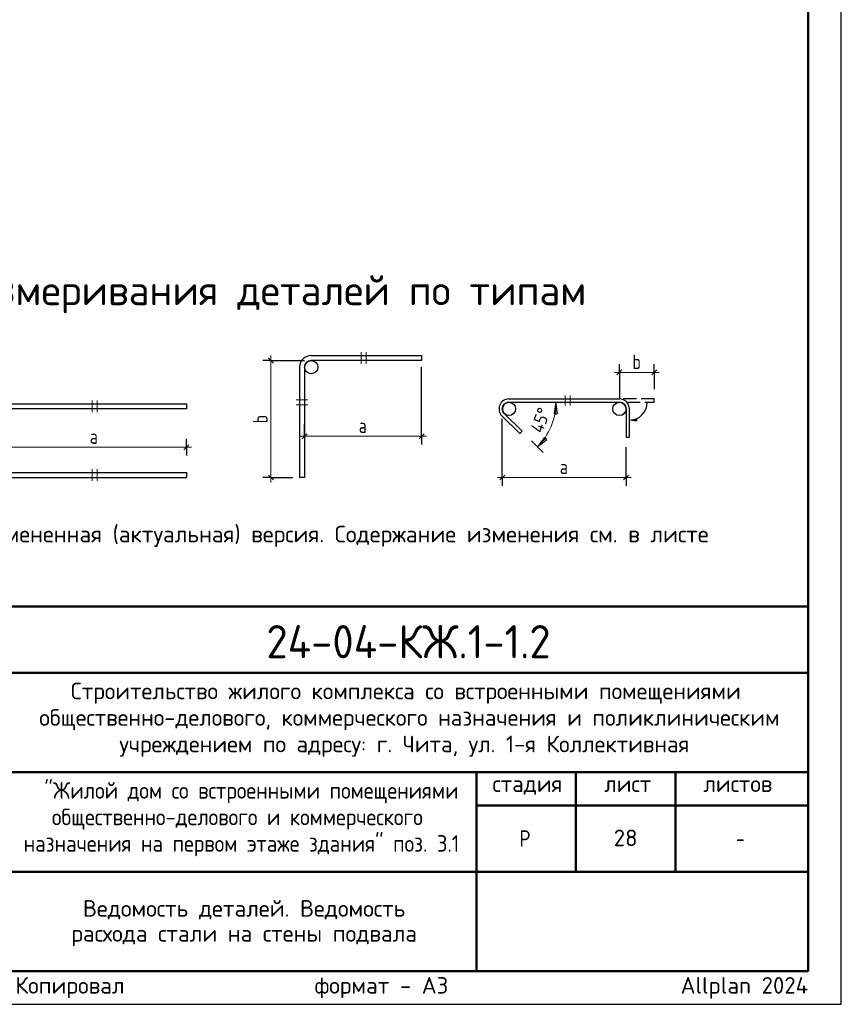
# Model space of a CAD drawing. Header units: millimetres. Extents: x 0 to 42000, y 0 to 29700.
# Tile 5 of 6: x 29617 to 42000, y 0 to 14850. Entities that reach past the tile are written whole.
import ezdxf

# ---------------------------------------------------------------- set-up
doc = ezdxf.new("R2010")
doc.units = ezdxf.units.MM
doc.linetypes.add('______2', pattern=[270, 200, -70])
doc.layers.add('Standard', color=7, linetype='Continuous', lineweight=25)
doc.layers.add('Надписи', color=7, linetype='Continuous', lineweight=25)
doc.styles.add('ISOCPEUR', font='txt')

msp = doc.modelspace()

# ---------------------------------------------------------------- hatches: boundary and pattern name
at = {"layer": 'Standard', "linetype": 'Continuous', "lineweight": -3, "transparency": 33554687}
msp.add_hatch(color=7, dxfattribs=at).paths.add_polyline_path([(38911, 8796), (38806, 8811), (38911, 8826)], flags=16)

# ---------------------------------------------------------------- linework, layer by layer
at = {"layer": 'Standard', "color": 7, "linetype": 'Continuous', "lineweight": 13, "transparency": 33554687}
for p, q in [((34763, 9835), (34763, 9660)), ((34838, 9660), (34838, 9835)), ((33404, 9710), (33404, 9785)), ((38656, 9530), (38581, 9530)), ((38656, 9530), (39182, 9530)), ((39182, 9530), (39257, 9530)), ((30708, 9107), (30708, 8932)), ((30783, 8932), (30783, 9107)), ((33786, 9116), (33961, 9116)), ((37699, 9080), (37574, 9080)), ((37699, 9080), (37674, 8905)), ((37724, 8905), (37699, 9080)), ((37699, 9080), (37699, 8893)), ((37699, 9080), (37699, 9080)), ((37699, 9080), (37824, 9080)), ((37837, 9030), (37837, 9180)), ((37912, 9180), (37912, 9030)), ((33961, 9041), (33786, 9041)), ((37674, 8905), (37724, 8905)), ((33911, 8567), (33836, 8567)), ((33911, 8567), (35675, 8567)), ((35675, 8567), (35750, 8567)), ((37421, 8409), (37333, 8498)), ((37421, 8409), (37527, 8551)), ((37421, 8409), (37554, 8542)), ((37562, 8515), (37421, 8409)), ((37527, 8551), (37562, 8515)), ((29349, 8403), (32130, 8403)), ((32130, 8403), (32205, 8403)), ((37421, 8409), (37421, 8409)), ((37421, 8409), (37509, 8321)), ((30708, 8071), (30708, 7896)), ((30783, 7896), (30783, 8071)), ((33404, 7946), (33404, 7871)), ((36891, 7946), (36816, 7946)), ((36891, 7946), (38756, 7946)), ((38756, 7946), (38831, 7946))]:
    msp.add_line(p, q, dxfattribs=at)
at = {"layer": 'Standard', "color": 253, "linetype": 'Continuous', "lineweight": -3, "true_color": 0xa0a0a0, "transparency": 33554687}
for p, q in [((33404, 9710), (33279, 9710)), ((33404, 9710), (33529, 9710)), ((38656, 9530), (38656, 9655)), ((39182, 9530), (39182, 9655)), ((35675, 8567), (35675, 9610)), ((38656, 9530), (38656, 9405)), ((38656, 9530), (38656, 9130)), ((39182, 9530), (39182, 9405)), ((39182, 9530), (39182, 9280)), ((36891, 7946), (36891, 8830)), ((33911, 8567), (33911, 8751)), ((33911, 8567), (33911, 8692)), ((35675, 8567), (35675, 8692)), ((32130, 8403), (32130, 8528)), ((33911, 8567), (33911, 8442)), ((35675, 8567), (35675, 8442)), ((32130, 8403), (32130, 8278)), ((38756, 7946), (38756, 8404)), ((36891, 7946), (36891, 8071)), ((38756, 7946), (38756, 8071)), ((33404, 7946), (33279, 7946)), ((33404, 7946), (33529, 7946)), ((33404, 7946), (33736, 7946)), ((36891, 7946), (36891, 7821)), ((38756, 7946), (38756, 7821))]:
    msp.add_line(p, q, dxfattribs=at)
at = {"layer": 'Standard', "color": 7, "linetype": 'Continuous', "lineweight": 25, "transparency": 33554687}
for p, q in [((33367, 9747), (33442, 9672)), ((33836, 9610), (33836, 7946)), ((33911, 9610), (33911, 7946)), ((38619, 9493), (38694, 9568)), ((39145, 9493), (39220, 9568)), ((36991, 9130), (38656, 9130)), ((36991, 9080), (38656, 9080)), ((33874, 8529), (33949, 8604)), ((35638, 8529), (35713, 8604)), ((32093, 8365), (32168, 8440)), ((29449, 8021), (32130, 8021)), ((32130, 8021), (32130, 7946)), ((29449, 7946), (32130, 7946)), ((33367, 7983), (33442, 7908)), ((33911, 7946), (33836, 7946)), ((36854, 7908), (36929, 7983)), ((38719, 7908), (38794, 7983)), ((41500, 500), (41500, 6000)), ((23000, 500), (41500, 500)), ((23000, 500), (41500, 500)), ((23000, 500), (41500, 500))]:
    msp.add_line(p, q, dxfattribs=at)
at = {"layer": 'Standard', "color": 7, "linetype": '______2', "lineweight": 25, "transparency": 33554687}
for p, q in [((39182, 9130), (38656, 9130)), ((38768, 9080), (39182, 9080)), ((39182, 9080), (39182, 9130))]:
    msp.add_line(p, q, dxfattribs=at)
at = {"layer": 'Standard', "color": 251, "linetype": 'Continuous', "lineweight": -3, "true_color": 0x656565, "transparency": 33554687}
for p, q in [((38806, 8811), (38911, 8826)), ((38806, 8811), (38806, 8811)), ((38806, 8811), (38806, 8811)), ((38806, 8811), (38806, 8811)), ((38911, 8796), (38806, 8811)), ((38911, 8826), (38911, 8796)), ((38911, 8811), (38919, 8811))]:
    msp.add_line(p, q, dxfattribs=at)
at = {"layer": 'Standard', "color": 7, "linetype": 'Continuous', "lineweight": 50, "transparency": 33554687}
for p, q in [((23000, 6000), (41500, 6000)), ((29500, 5000), (41500, 5000)), ((29500, 3500), (41500, 3500)), ((36500, 2000), (36500, 3500)), ((38000, 2000), (38000, 3500)), ((39500, 2000), (39500, 3500)), ((36500, 3000), (41500, 3000)), ((29500, 2000), (41500, 2000)), ((36500, 500), (36500, 2000)), ((36500, 500), (36500, 2000))]:
    msp.add_line(p, q, dxfattribs=at)
at = {"layer": 'Standard', "color": 7, "linetype": 'Continuous', "lineweight": 25, "transparency": 33554687}
msp.add_lwpolyline([(0, 0), (42000, 0), (42000, 29700), (0, 29700), (0, 0)], close=True, dxfattribs=at)
at = {"layer": 'Standard', "color": 7, "linetype": 'Continuous', "lineweight": 50, "transparency": 33554687}
msp.add_lwpolyline([(2000, 29200), (41500, 29200), (41500, 500), (2000, 500), (2000, 29200)], close=True, dxfattribs=at)
at = {"layer": 'Standard', "color": 251, "linetype": 'Continuous', "lineweight": 13, "true_color": 0x656565, "transparency": 33554687}
msp.add_lwpolyline([(41500, 29200), (2000, 29200), (2000, 500), (41500, 500), (41500, 29200)], dxfattribs=at)
at = {"layer": 'Standard', "color": 253, "linetype": 'Continuous', "lineweight": -3, "true_color": 0xa0a0a0, "transparency": 33554687}
msp.add_lwpolyline([(33404, 9710), (33776, 9710), (33776, 9710), (33911, 9710)], dxfattribs=at)
at = {"layer": 'Standard', "color": 7, "linetype": 'Continuous', "lineweight": 13, "transparency": 33554687}
msp.add_lwpolyline([(33404, 9710), (33404, 8750), (33404, 8750), (33404, 7946)], dxfattribs=at)
at = {"layer": 'Standard', "color": 7, "linetype": 'Continuous', "lineweight": 25, "transparency": 33554687}
for points in [[(34011, 9785), (35675, 9785), (35675, 9710), (34011, 9710)], [(29449, 9057), (32130, 9057), (32130, 8982), (29449, 8982)], [(38756, 8980), (38756, 8554), (38806, 8554), (38806, 8980)], [(36885, 8874), (37153, 8607), (37188, 8642), (36921, 8910)], [(41500, 6000), (23000, 6000), (23000, 500), (41500, 500), (41500, 6000)]]:
    msp.add_lwpolyline(points, dxfattribs=at)
at = {"layer": 'Standard', "color": 9, "linetype": 'Continuous', "lineweight": -3, "true_color": 0xc7c7c7, "transparency": 33554687}
for centre in [(34011, 9610), (36991, 8980), (38656, 8980)]:
    msp.add_circle(centre, 100, dxfattribs=at)
at = {"layer": 'Standard', "color": 7, "linetype": 'Continuous', "lineweight": 25, "transparency": 33554687}
for centre, radius, start, end in [((34011, 9610), 175, 90, 180), ((34011, 9610), 100, 90, 180), ((36991, 8980), 150, 90, 225), ((36991, 8980), 100, 90, 225), ((38656, 8980), 150, 0, 90), ((38656, 8980), 100, 0, 90)]:
    msp.add_arc(centre, radius, start, end, dxfattribs=at)
at = {"layer": 'Standard', "color": 7, "linetype": 'Continuous', "lineweight": 13, "transparency": 33554687}
msp.add_arc((36750, 9080), 949, 315, 0, dxfattribs=at)
at = {"layer": 'Standard', "color": 251, "linetype": 'Continuous', "lineweight": -3, "true_color": 0x656565, "transparency": 33554687}
msp.add_arc((38806, 9080), 269, 270, 0, dxfattribs=at)

# ---------------------------------------------------------------- texts
at = {"layer": 'Standard', "color": 7, "linetype": 'Continuous', "lineweight": 50, "transparency": 33554687, "attachment_point": 7, "style": 'ISOCPEUR'}
for s, insert, char_height, width in [('\\W0.99;Схема образмеривания деталей по типам', (26254, 10422), 450, 12208.72), ('\\W0.94;24-04-КЖ.1-1.2', (33335, 5218), 500, 4831.97)]:
    msp.add_mtext(s, dxfattribs=dict(at, insert=insert, char_height=char_height, width=width))
at = {"layer": 'Standard', "color": 7, "linetype": 'Continuous', "lineweight": 25, "transparency": 33554687, "attachment_point": 7, "style": 'ISOCPEUR'}
for s, insert, char_height, width in [('\\W0.78;b', (38853, 9580), 220, 239.37), ('\\W0.78;a', (34727, 8617), 220, 239.36), ('\\W0.78;a', (30674, 8453), 220, 239.36), ('\\W0.78;a', (37758, 7996), 220, 239.36), ('\\W0.99;Строительство жилого комплекса со встроенными помещениями', (30388, 4533), 250, 10343.94), ('\\W0.99;общественно-делового, коммерческого назначения и поликлиническим', (29912, 4133), 250, 11292.27), ('\\W0.99;учреждением по адресу: г. Чита, ул. 1-я Коллективная', (31119, 3733), 250, 8881.18), ('\\W0.90;"Жилой дом со встроенными помещениями', (29989, 3033), 250, 6132.51), ('\\W0.90;общественно-делового и коммерческого', (30102, 2633), 250, 5904.55), ('\\W0.99;стадия    лист     листов', (36743, 3162), 250, 4372.59), ('\\W0.90;назначения на первом этаже здания" поз. 3.1', (29676, 2233), 250, 6756.08), ('\\W0.80;Р', (37150, 2375), 250, 299.86), ('\\W0.78;-', (40412, 2375), 250, 272.01)]:
    msp.add_mtext(s, dxfattribs=dict(at, insert=insert, char_height=char_height, width=width))
at = {"layer": 'Standard', "color": 7, "linetype": 'Continuous', "lineweight": 18, "transparency": 33554687, "insert": (37496, 8601), "char_height": 200, "width": 511.13, "attachment_point": 7, "rotation": 70.1429, "style": 'ISOCPEUR'}
msp.add_mtext('\\W0.91;45%%d', dxfattribs=at)
at = {"layer": 'Standard', "color": 7, "linetype": 'Continuous', "lineweight": 25, "transparency": 33554687, "insert": (33354, 8762), "char_height": 220, "width": 239.36, "attachment_point": 7, "rotation": 90, "style": 'ISOCPEUR'}
msp.add_mtext('\\W0.78;b', dxfattribs=at)
at = {"layer": 'Standard', "color": 240, "linetype": 'Continuous', "lineweight": 13, "transparency": 33554687, "insert": (23000, 7217), "char_height": 250, "width": 17066.88, "attachment_point": 1, "line_spacing_factor": 0.903614}
msp.add_mtext('\\A1;{\\fISOCPEUR|i0|b0;\\H250.000000;\\W1.000000;\\C240;В выделенной области представлена замененная (актуальная) версия. Содержание изменения см. в листе}\\P{\\fISOCPEUR|i0|b0;\\H250.000000;\\W1.000000;\\C240;разрешения на внесение изменений.}\\P', dxfattribs=at)
at = {"layer": 'Standard', "color": 7, "linetype": 'Continuous', "lineweight": 25, "transparency": 33554687, "insert": (33000, 1571), "char_height": 250, "width": 5441.88, "attachment_point": 2, "line_spacing_factor": 0.903614}
msp.add_mtext('\\A1;{\\fISOCPEUR|i0|b0;\\H250.000000;\\W1.000000;\\C7;Ведомость деталей. Ведомость}\\P{\\fISOCPEUR|i0|b0;\\H250.000000;\\W1.000000;\\C7;расхода стали на стены подвала}\\P', dxfattribs=at)
at = {"layer": 'Standard', "color": 8, "linetype": 'Continuous', "lineweight": 13, "transparency": 33554687, "insert": (41500, 248), "char_height": 250, "width": 11749.46, "attachment_point": 6, "style": 'ISOCPEUR'}
msp.add_mtext('\\A1;{\\fISOCPEUR|i0|b0;\\H250.000000;\\W1.000000;\\C8;Копировал                  формат - А3                      Allplan 2024}\\P', dxfattribs=at)
at = {"layer": 'Надписи', "color": 7, "linetype": 'Continuous', "lineweight": 13, "transparency": 33554687, "insert": (38750, 2510), "char_height": 250, "width": 459.38, "attachment_point": 5, "style": 'ISOCPEUR'}
msp.add_mtext('\\A1;{\\fISOCPEUR|i0|b0;\\H250.000000;\\W1.000000;\\C7;28}\\P', dxfattribs=at)

doc.saveas('drawing.dxf')
